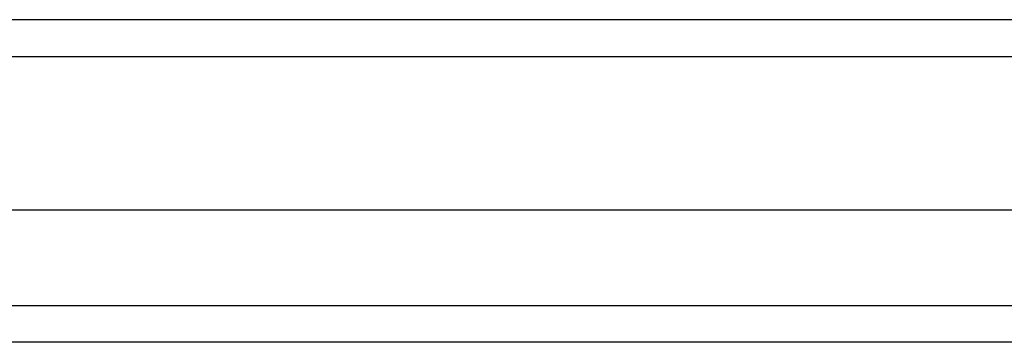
# Model space of a CAD drawing. Header units: inches. Extents: x 17 to 428, y 46 to 203.
# Tile 48 of 114: x 195.874 to 198.518, y 137.407 to 138.273. Entities that reach past the tile are written whole.
import ezdxf

# ---------------------------------------------------------------- set-up
doc = ezdxf.new("R2010")
doc.units = ezdxf.units.IN
doc.header["$MEASUREMENT"] = 0
doc.layers.add('Visible Edges(ANSI)', color=7, linetype='Continuous', lineweight=25)
doc.layers.add('Visible Tangent Edges(ANSI)', color=7, linetype='Continuous', lineweight=25)

msp = doc.modelspace()

# ---------------------------------------------------------------- linework, layer by layer
at = {"layer": 'Visible Edges(ANSI)'}
for p, q in [((232.7924, 138.2727), (190.9904, 138.2727)), ((232.1827, 137.7609), (191.6, 137.7609)), ((231.9942, 137.4066), (191.7885, 137.4066))]:
    msp.add_line(p, q, dxfattribs=at)
at = {"layer": 'Visible Tangent Edges(ANSI)'}
for p, q in [((190.9904, 138.1737), (232.7924, 138.1737)), ((191.6585, 137.5056), (232.1242, 137.5056))]:
    msp.add_line(p, q, dxfattribs=at)

doc.saveas('drawing.dxf')
